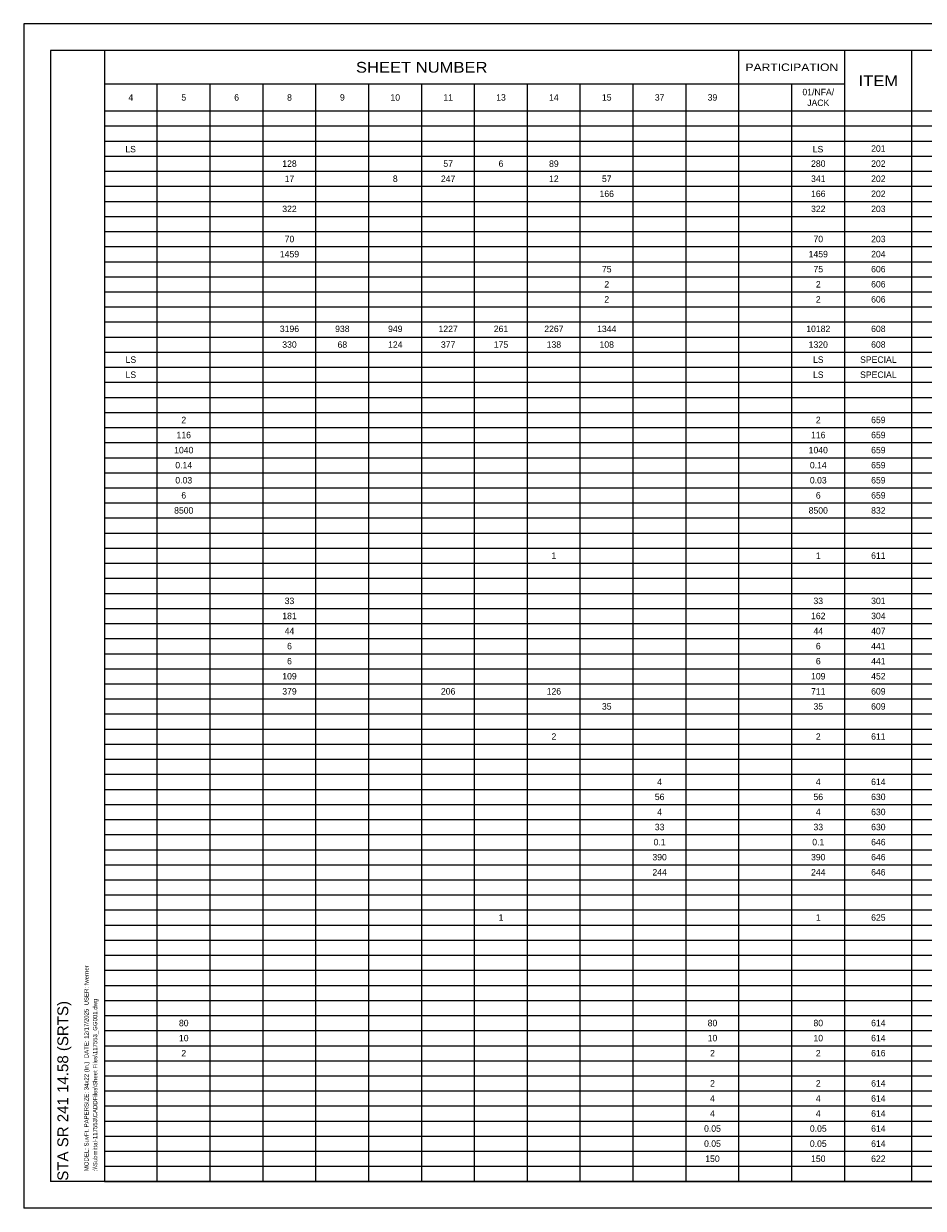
# Model space of a CAD drawing. Header units: feet. Extents: x 4.5 to 38.5, y 187.4 to 209.4.
# Tile 1 of 2: x 4.5 to 21.2, y 187.4 to 209.4. Entities that reach past the tile are written whole.
import ezdxf
from ezdxf.enums import TextEntityAlignment as Align

# ---------------------------------------------------------------- set-up
doc = ezdxf.new("R2010")
doc.units = ezdxf.units.FT
doc.header["$MEASUREMENT"] = 0
for name, color, linetype in [('DR_P_Text', 7, 'Continuous'), ('SH_Border', 7, 'Continuous'), ('SH_Data', 7, 'Continuous'), ('SH_Text', 7, 'Continuous')]:
    doc.layers.add(name, color=color, linetype=linetype)
doc.styles.add('Font 70-Sub Title', font='txt', dxfattribs={"width": 1.15, "height": 0.17})
doc.styles.add('Font 70-Title', font='txt', dxfattribs={"width": 1.15, "height": 0.2})
doc.styles.add('OHDOTSymbols', font='arial.ttf')
doc.styles.get("Standard").update_dxf_attribs({"font": 'arial.ttf'})
doc.styles.add('Straight-Normal', font='font30.shx', dxfattribs={"height": 0.1})

msp = doc.modelspace()

# ---------------------------------------------------------------- linework, layer by layer
at = {"layer": 'SH_Border'}
for p, q in [((38.503, 209.416), (4.503, 209.416)), ((4.503, 209.416), (4.503, 187.416)), ((38.003, 208.916), (5.003, 208.916)), ((5.003, 208.916), (5.003, 187.916)), ((6.003, 208.916), (6.003, 187.916)), ((38.003, 187.916), (5.003, 187.916)), ((38.503, 187.416), (4.503, 187.416))]:
    msp.add_line(p, q, dxfattribs=at)
at = {"layer": 'SH_Data', "color": 7, "linetype": 'Continuous'}
for p, q in [((17.788, 187.916), (17.788, 208.916)), ((19.753, 187.916), (19.753, 208.916)), ((21.003, 187.916), (21.003, 208.916)), ((6.003, 208.296), (19.753, 208.296)), ((6.985, 187.916), (6.985, 208.296)), ((7.967, 187.916), (7.967, 208.296)), ((8.949, 187.916), (8.949, 208.296)), ((9.931, 187.916), (9.931, 208.296)), ((10.913, 187.916), (10.913, 208.296)), ((11.896, 187.916), (11.896, 208.296)), ((12.878, 187.916), (12.878, 208.296)), ((13.86, 187.916), (13.86, 208.296)), ((14.842, 187.916), (14.842, 208.296)), ((15.824, 187.916), (15.824, 208.296)), ((16.806, 187.916), (16.806, 208.296)), ((18.771, 187.916), (18.771, 208.296)), ((6.003, 207.796), (36.503, 207.796)), ((6.003, 207.516), (36.503, 207.516)), ((6.003, 207.236), (36.503, 207.236)), ((6.003, 206.956), (36.503, 206.956)), ((6.003, 206.676), (36.503, 206.676)), ((6.003, 206.396), (36.503, 206.396)), ((6.003, 206.116), (36.503, 206.116)), ((6.003, 205.836), (36.503, 205.836)), ((6.003, 205.556), (36.503, 205.556)), ((6.003, 205.276), (36.503, 205.276)), ((6.003, 204.996), (36.503, 204.996)), ((6.003, 204.716), (36.503, 204.716)), ((6.003, 204.436), (36.503, 204.436)), ((6.003, 204.156), (36.503, 204.156)), ((6.003, 203.876), (36.503, 203.876)), ((6.003, 203.596), (36.503, 203.596)), ((6.003, 203.316), (36.503, 203.316)), ((6.003, 203.036), (36.503, 203.036)), ((6.003, 202.756), (36.503, 202.756)), ((6.003, 202.476), (36.503, 202.476)), ((6.003, 202.196), (36.503, 202.196)), ((6.003, 201.916), (36.503, 201.916)), ((6.003, 201.636), (36.503, 201.636)), ((6.003, 201.356), (36.503, 201.356)), ((6.003, 201.076), (36.503, 201.076)), ((6.003, 200.796), (36.503, 200.796)), ((6.003, 200.516), (36.503, 200.516)), ((6.003, 200.236), (36.503, 200.236)), ((6.003, 199.956), (36.503, 199.956)), ((6.003, 199.676), (36.503, 199.676)), ((6.003, 199.396), (36.503, 199.396)), ((6.003, 199.116), (36.503, 199.116)), ((6.003, 198.836), (36.503, 198.836)), ((6.003, 198.556), (36.503, 198.556)), ((6.003, 198.276), (36.503, 198.276)), ((6.003, 197.996), (36.503, 197.996)), ((6.003, 197.716), (36.503, 197.716)), ((6.003, 197.436), (36.503, 197.436)), ((6.003, 197.156), (36.503, 197.156)), ((6.003, 196.876), (36.503, 196.876)), ((6.003, 196.596), (36.503, 196.596)), ((6.003, 196.316), (36.503, 196.316)), ((6.003, 196.036), (36.503, 196.036)), ((6.003, 195.756), (36.503, 195.756)), ((6.003, 195.476), (36.503, 195.476)), ((6.003, 195.196), (36.503, 195.196)), ((6.003, 194.916), (36.503, 194.916)), ((6.003, 194.636), (36.503, 194.636)), ((6.003, 194.356), (36.503, 194.356)), ((6.003, 194.076), (36.503, 194.076)), ((6.003, 193.796), (36.503, 193.796)), ((6.003, 193.516), (36.503, 193.516)), ((6.003, 193.236), (36.503, 193.236)), ((6.003, 192.956), (36.503, 192.956)), ((6.003, 192.676), (36.503, 192.676)), ((6.003, 192.396), (36.503, 192.396)), ((6.003, 192.116), (36.503, 192.116)), ((6.003, 191.836), (36.503, 191.836)), ((6.003, 191.556), (36.503, 191.556)), ((6.003, 191.276), (36.503, 191.276)), ((6.003, 190.996), (36.503, 190.996)), ((6.003, 190.716), (36.503, 190.716)), ((6.003, 190.436), (36.503, 190.436)), ((6.003, 190.156), (36.503, 190.156)), ((6.003, 189.876), (36.503, 189.876)), ((6.003, 189.596), (36.503, 189.596)), ((6.003, 189.316), (36.503, 189.316)), ((6.003, 189.036), (36.503, 189.036)), ((6.003, 188.756), (36.503, 188.756)), ((6.003, 188.476), (36.503, 188.476)), ((6.003, 188.196), (36.503, 188.196)), ((6.003, 187.916), (36.503, 187.916))]:
    msp.add_line(p, q, dxfattribs=at)

# ---------------------------------------------------------------- texts
at = {"layer": 'DR_P_Text', "char_height": 0.12, "width": 2.45213, "attachment_point": 5, "style": 'Straight-Normal'}
for s, insert in [('4', (6.494, 208.046)), ('5', (7.476, 208.046)), ('6', (8.458, 208.046)), ('8', (9.44, 208.046)), ('9', (10.422, 208.046)), ('10', (11.405, 208.046)), ('11', (12.387, 208.046)), ('13', (13.369, 208.046)), ('14', (14.351, 208.046)), ('15', (15.333, 208.046)), ('37', (16.315, 208.046)), ('39', (17.297, 208.046)), ('01/NFA/\\PJACK', (19.262, 208.046)), ('LS', (6.489, 207.085)), ('LS', (19.257, 207.085)), ('201', (20.378, 207.096)), ('128', (9.44, 206.816)), ('57', (12.387, 206.816)), ('6', (13.369, 206.816)), ('89', (14.351, 206.816)), ('280', (19.262, 206.816)), ('202', (20.378, 206.816)), ('17', (9.44, 206.536)), ('8', (11.405, 206.536)), ('247', (12.387, 206.536)), ('12', (14.351, 206.536)), ('57', (15.333, 206.536)), ('341', (19.262, 206.536)), ('202', (20.378, 206.536)), ('166', (15.333, 206.256)), ('166', (19.262, 206.256)), ('202', (20.378, 206.256)), ('322', (9.44, 205.976)), ('322', (19.262, 205.976)), ('203', (20.378, 205.976)), ('70', (9.44, 205.416)), ('70', (19.262, 205.416)), ('203', (20.378, 205.416)), ('1459', (9.44, 205.136)), ('1459', (19.262, 205.136)), ('204', (20.378, 205.136)), ('75', (15.333, 204.856)), ('75', (19.262, 204.856)), ('606', (20.378, 204.856)), ('2', (15.333, 204.576)), ('2', (19.262, 204.576)), ('606', (20.378, 204.576)), ('2', (15.333, 204.296)), ('2', (19.262, 204.296)), ('606', (20.378, 204.296)), ('3196', (9.44, 203.748)), ('938', (10.422, 203.748)), ('949', (11.405, 203.748)), ('1227', (12.387, 203.748)), ('261', (13.369, 203.748)), ('2267', (14.351, 203.748)), ('1344', (15.333, 203.748)), ('10182', (19.262, 203.748)), ('608', (20.378, 203.748)), ('330', (9.44, 203.456)), ('68', (10.422, 203.456)), ('124', (11.405, 203.456)), ('377', (12.387, 203.456)), ('175', (13.369, 203.456)), ('138', (14.351, 203.456)), ('108', (15.333, 203.456)), ('1320', (19.262, 203.456)), ('608', (20.378, 203.456)), ('LS', (6.494, 203.176)), ('LS', (19.262, 203.176)), ('SPECIAL', (20.378, 203.176)), ('LS', (6.494, 202.896)), ('LS', (19.262, 202.896)), ('SPECIAL', (20.378, 202.896)), ('2', (7.476, 202.056)), ('2', (19.262, 202.056)), ('659', (20.378, 202.056)), ('116', (7.476, 201.776)), ('116', (19.262, 201.776)), ('659', (20.378, 201.776)), ('1040', (7.476, 201.496)), ('1040', (19.262, 201.496)), ('659', (20.378, 201.496)), ('0.14', (7.476, 201.216)), ('0.14', (19.262, 201.216)), ('659', (20.378, 201.216)), ('0.03', (7.476, 200.936)), ('0.03', (19.262, 200.936)), ('659', (20.378, 200.936)), ('6', (7.476, 200.656)), ('6', (19.262, 200.656)), ('659', (20.378, 200.656)), ('8500', (7.476, 200.376)), ('8500', (19.262, 200.376)), ('832', (20.378, 200.376)), ('1', (14.351, 199.536)), ('1', (19.262, 199.536)), ('611', (20.378, 199.536)), ('33', (9.44, 198.696)), ('33', (19.262, 198.696)), ('301', (20.378, 198.696)), ('181', (9.44, 198.416)), ('162', (19.262, 198.416)), ('304', (20.378, 198.416)), ('44', (9.44, 198.136)), ('44', (19.262, 198.136)), ('407', (20.378, 198.136)), ('6', (9.44, 197.856)), ('6', (19.262, 197.856)), ('441', (20.378, 197.856)), ('6', (9.44, 197.576)), ('6', (19.262, 197.576)), ('441', (20.378, 197.576)), ('109', (9.44, 197.296)), ('109', (19.262, 197.296)), ('452', (20.378, 197.296)), ('379', (9.44, 197.016)), ('206', (12.387, 197.016)), ('126', (14.351, 197.016)), ('711', (19.262, 197.016)), ('609', (20.378, 197.016)), ('35', (15.333, 196.736)), ('35', (19.262, 196.736)), ('609', (20.378, 196.736)), ('2', (14.351, 196.176)), ('2', (19.262, 196.176)), ('611', (20.378, 196.176)), ('4', (16.315, 195.336)), ('4', (19.262, 195.336)), ('614', (20.378, 195.336)), ('56', (16.315, 195.056)), ('56', (19.262, 195.056)), ('630', (20.378, 195.056)), ('4', (16.315, 194.776)), ('4', (19.262, 194.776)), ('630', (20.378, 194.776)), ('33', (16.315, 194.496)), ('33', (19.262, 194.496)), ('630', (20.378, 194.496)), ('0.1', (16.315, 194.216)), ('0.1', (19.262, 194.216)), ('646', (20.378, 194.216)), ('390', (16.315, 193.936)), ('390', (19.262, 193.936)), ('646', (20.378, 193.936)), ('244', (16.315, 193.656)), ('244', (19.262, 193.656)), ('646', (20.378, 193.656)), ('1', (13.369, 192.816)), ('1', (19.262, 192.816)), ('625', (20.378, 192.816)), ('80', (7.476, 190.856)), ('80', (17.297, 190.856)), ('80', (19.262, 190.856)), ('614', (20.378, 190.856)), ('10', (7.476, 190.576)), ('10', (17.297, 190.576)), ('10', (19.262, 190.576)), ('614', (20.378, 190.576)), ('2', (7.476, 190.296)), ('2', (17.297, 190.296)), ('2', (19.262, 190.296)), ('616', (20.378, 190.296)), ('2', (17.297, 189.736)), ('2', (19.262, 189.736)), ('614', (20.378, 189.736)), ('4', (17.297, 189.456)), ('4', (19.262, 189.456)), ('614', (20.378, 189.456)), ('4', (17.297, 189.176)), ('4', (19.262, 189.176)), ('614', (20.378, 189.176)), ('0.05', (17.297, 188.896)), ('0.05', (19.262, 188.896)), ('614', (20.378, 188.896)), ('0.05', (17.297, 188.616)), ('0.05', (19.262, 188.616)), ('614', (20.378, 188.616)), ('150', (17.297, 188.336)), ('150', (19.262, 188.336)), ('622', (20.378, 188.336))]:
    msp.add_mtext(s, dxfattribs=dict(at, insert=insert))
at = {"layer": 'SH_Data', "color": 7, "linetype": 'Continuous'}
for s, height, style, width, p in [('SHEET NUMBER', 0.2, 'Font 70-Title', 1.15, (11.896, 208.606)), ('PARTICIPATION', 0.14, 'Font 70-Sub Title', 1.2, (18.771, 208.606)), ('ITEM', 0.2, 'Font 70-Title', 1.15, (20.378, 208.356))]:
    msp.add_text(s, height=height, dxfattribs=dict(at, style=style, width=width)).set_placement(p, align=Align.MIDDLE_CENTER)
at = {"layer": 'SH_Data', "linetype": 'Continuous'}
for s, p in [('MODEL: SuvFt. PAPERSIZE: 34x22 (In.)  DATE: 12/17/2025  USER: fwerner', (5.708, 188.104)), (':\\\\Submittal-117553\\CADDFiles\\Sheet Files\\117553_GG001.dwg', (5.869, 188.104))]:
    msp.add_text(s, height=0.08, rotation=90, dxfattribs=at).set_placement(p)
at = {"layer": 'SH_Text', "linetype": 'Continuous', "style": 'OHDOTSymbols'}
msp.add_text('STA SR 241 14.58 (SRTS)', height=0.2, rotation=90, dxfattribs=at).set_placement((5.13, 189.597), align=Align.TOP_CENTER)

doc.saveas('drawing.dxf')
